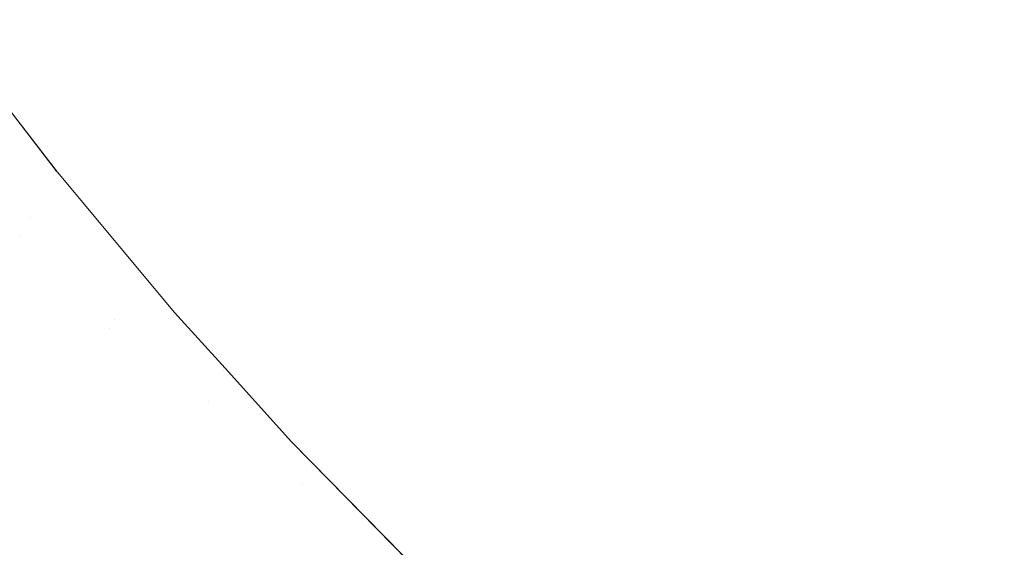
# Model space of a CAD drawing. Header units: centimetres. Extents: x -17.1 to 18.2, y 4.2 to 6.
# Tile 117 of 256: x -5.1847 to -5.1505, y 4.5329 to 4.5512. Entities that reach past the tile are written whole.
import ezdxf

# ---------------------------------------------------------------- set-up
doc = ezdxf.new("R2010")
doc.units = ezdxf.units.CM
doc.header["$LTSCALE"] = 2.54
doc.layers.add('Lucido design-1', color=7, linetype='Continuous')

# ---------------------------------------------------------------- blocks, each defined once
blk = doc.blocks.new('Gruppo-3-1')
at = {"color": 7, "linetype": 'Continuous', "lineweight": 9}
blk.add_3dface([(-17.020308, 5.900212, -2276.22217), (-17.020308, 4.300212, -2276.22217), (18.147234, 4.300212, -2276.22217), (18.147234, 5.900212, -2276.22217)], dxfattribs=at)
for points, invisible_edges in [([(-5.17447, 4.554256, -2276.669608), (-5.173911, 4.555338, -2276.667449), (-5.171188, 4.552224, -2276.667449), (-5.171726, 4.551119, -2276.669608)], 15), ([(-5.18353, 4.554152, -2276.687674), (-5.183146, 4.554817, -2276.68536), (-5.180463, 4.551378, -2276.68536), (-5.180835, 4.550698, -2276.687674)], 15), ([(-5.179189, 4.553708, -2276.678496), (-5.178713, 4.554579, -2276.676241), (-5.176, 4.551293, -2276.676241), (-5.17646, 4.550402, -2276.678496)], 15), ([(-5.170627, 4.553377, -2276.665321), (-5.170043, 4.554576, -2276.663225), (-5.167281, 4.551599, -2276.663225), (-5.167842, 4.550375, -2276.665321)], 15), ([(-5.14824, 4.550642, -2276.647895), (-5.151143, 4.552897, -2276.647895), (-5.150537, 4.554611, -2276.646189), (-5.147669, 4.552383, -2276.646189)], 15), ([(-5.171726, 4.551119, -2276.669608), (-5.172241, 4.550061, -2276.671794), (-5.175005, 4.553221, -2276.671794), (-5.17447, 4.554256, -2276.669608)], 15), ([(-5.158666, 4.552987, -2276.653313), (-5.158042, 4.554529, -2276.651459), (-5.155212, 4.552003, -2276.651459), (-5.155806, 4.550435, -2276.653313)], 15), ([(-5.180835, 4.550698, -2276.687674), (-5.181181, 4.550064, -2276.689995), (-5.183888, 4.553533, -2276.689995), (-5.18353, 4.554152, -2276.687674)], 15), ([(-5.166698, 4.552869, -2276.661164), (-5.166095, 4.554184, -2276.65914), (-5.163302, 4.551352, -2276.65914), (-5.163881, 4.550011, -2276.661164)], 15), ([(-5.162704, 4.552738, -2276.657156), (-5.162088, 4.554168, -2276.655213), (-5.159272, 4.551487, -2276.655213), (-5.159862, 4.550031, -2276.657156)], 15), ([(-5.17646, 4.550402, -2276.678496), (-5.176895, 4.549559, -2276.680769), (-5.17964, 4.552883, -2276.680769), (-5.179189, 4.553708, -2276.678496)], 15), ([(-5.154603, 4.553613, -2276.649653), (-5.151735, 4.551221, -2276.649653), (-5.152312, 4.549585, -2276.651459), (-5.155212, 4.552003, -2276.651459)], 15), ([(-5.184218, 4.552961, -2276.692323), (-5.183888, 4.553533, -2276.689995), (-5.181181, 4.550064, -2276.689995), (-5.181501, 4.549479, -2276.692323)], 15), ([(-5.175515, 4.552233, -2276.674006), (-5.175005, 4.553221, -2276.671794), (-5.172241, 4.550061, -2276.671794), (-5.172733, 4.549052, -2276.674006)], 15), ([(-5.167842, 4.550375, -2276.665321), (-5.168382, 4.549199, -2276.667449), (-5.171188, 4.552224, -2276.667449), (-5.170627, 4.553377, -2276.665321)], 15), ([(-5.181501, 4.549479, -2276.692323), (-5.181795, 4.54894, -2276.694654), (-5.184522, 4.552435, -2276.694654), (-5.184218, 4.552961, -2276.692323)], 15), ([(-5.180064, 4.552107, -2276.683058), (-5.17964, 4.552883, -2276.680769), (-5.176895, 4.549559, -2276.680769), (-5.177305, 4.548765, -2276.683058)], 15), ([(-5.163881, 4.550011, -2276.661164), (-5.164439, 4.548717, -2276.663225), (-5.167281, 4.551599, -2276.663225), (-5.166698, 4.552869, -2276.661164)], 15), ([(-5.155806, 4.550435, -2276.653313), (-5.156384, 4.548909, -2276.655213), (-5.159272, 4.551487, -2276.655213), (-5.158666, 4.552987, -2276.653313)], 15), ([(-5.148799, 4.54894, -2276.649653), (-5.151735, 4.551221, -2276.649653), (-5.151143, 4.552897, -2276.647895), (-5.14824, 4.550642, -2276.647895)], 15), ([(-5.159862, 4.550031, -2276.657156), (-5.160433, 4.548619, -2276.65914), (-5.163302, 4.551352, -2276.65914), (-5.162704, 4.552738, -2276.657156)], 15), ([(-5.1848, 4.551955, -2276.696987), (-5.184522, 4.552435, -2276.694654), (-5.181795, 4.54894, -2276.694654), (-5.182064, 4.548449, -2276.696987)], 15), ([(-5.172733, 4.549052, -2276.674006), (-5.1732, 4.548092, -2276.676241), (-5.176, 4.551293, -2276.676241), (-5.175515, 4.552233, -2276.674006)], 15), ([(-5.171726, 4.551119, -2276.669608), (-5.171188, 4.552224, -2276.667449), (-5.168382, 4.549199, -2276.667449), (-5.168899, 4.548071, -2276.669608)], 15), ([(-5.182064, 4.548449, -2276.696987), (-5.182307, 4.548004, -2276.699319), (-5.185051, 4.55152, -2276.699319), (-5.1848, 4.551955, -2276.696987)], 15), ([(-5.177305, 4.548765, -2276.683058), (-5.17769, 4.54802, -2276.68536), (-5.180463, 4.551378, -2276.68536), (-5.180064, 4.552107, -2276.683058)], 15), ([(-5.155806, 4.550435, -2276.653313), (-5.155212, 4.552003, -2276.651459), (-5.152312, 4.549585, -2276.651459), (-5.152875, 4.547991, -2276.653313)], 15), ([(-5.185276, 4.551131, -2276.701649), (-5.185051, 4.55152, -2276.699319), (-5.182307, 4.548004, -2276.699319), (-5.182525, 4.547605, -2276.701649)], 15), ([(-5.167842, 4.550375, -2276.665321), (-5.167281, 4.551599, -2276.663225), (-5.164439, 4.548717, -2276.663225), (-5.164977, 4.547469, -2276.665321)], 15), ([(-5.18744, 4.551178, -2276.72217), (-5.183421, 4.545964, -2276.72217), (-5.18338, 4.545911, -2276.92217), (-5.186181, 4.549544, -2276.92217)], 10), ([(-5.183421, 4.545964, -2276.72217), (-5.18744, 4.551178, -2276.72217), (-5.186193, 4.549546, -2276.71995)], 10), ([(-5.180835, 4.550698, -2276.687674), (-5.180463, 4.551378, -2276.68536), (-5.17769, 4.54802, -2276.68536), (-5.178049, 4.547324, -2276.687674)], 15), ([(-5.17646, 4.550402, -2276.678496), (-5.176, 4.551293, -2276.676241), (-5.1732, 4.548092, -2276.676241), (-5.173644, 4.547182, -2276.678496)], 15), ([(-5.163881, 4.550011, -2276.661164), (-5.163302, 4.551352, -2276.65914), (-5.160433, 4.548619, -2276.65914), (-5.160985, 4.547254, -2276.661164)], 15), ([(-5.159862, 4.550031, -2276.657156), (-5.159272, 4.551487, -2276.655213), (-5.156384, 4.548909, -2276.655213), (-5.156944, 4.547427, -2276.657156)], 15), ([(-5.149345, 4.54728, -2276.651459), (-5.152312, 4.549585, -2276.651459), (-5.151735, 4.551221, -2276.649653), (-5.148799, 4.54894, -2276.649653)], 15), ([(-5.182525, 4.547605, -2276.701649), (-5.182719, 4.547251, -2276.703974), (-5.185476, 4.550785, -2276.703974), (-5.185276, 4.551131, -2276.701649)], 15), ([(-5.168899, 4.548071, -2276.669608), (-5.169394, 4.546992, -2276.671794), (-5.172241, 4.550061, -2276.671794), (-5.171726, 4.551119, -2276.669608)], 15), ([(-5.182888, 4.546942, -2276.706291), (-5.183033, 4.546677, -2276.7086), (-5.1858, 4.550224, -2276.7086), (-5.185651, 4.550483, -2276.706291)], 15), ([(-5.185651, 4.550483, -2276.706291), (-5.185476, 4.550785, -2276.703974), (-5.182719, 4.547251, -2276.703974), (-5.182888, 4.546942, -2276.706291)], 15), ([(-5.178049, 4.547324, -2276.687674), (-5.178384, 4.546676, -2276.689995), (-5.181181, 4.550064, -2276.689995), (-5.180835, 4.550698, -2276.687674)], 15), ([(-5.185926, 4.550007, -2276.710899), (-5.1858, 4.550224, -2276.7086), (-5.183033, 4.546677, -2276.7086), (-5.183154, 4.546455, -2276.710899)], 15), ([(-5.173644, 4.547182, -2276.678496), (-5.174063, 4.546321, -2276.680769), (-5.176895, 4.549559, -2276.680769), (-5.17646, 4.550402, -2276.678496)], 15), ([(-5.164977, 4.547469, -2276.665321), (-5.165494, 4.54627, -2276.667449), (-5.168382, 4.549199, -2276.667449), (-5.167842, 4.550375, -2276.665321)], 15), ([(-5.152875, 4.547991, -2276.653313), (-5.153423, 4.54644, -2276.655213), (-5.156384, 4.548909, -2276.655213), (-5.155806, 4.550435, -2276.653313)], 15), ([(-5.186105, 4.549697, -2276.715456), (-5.186027, 4.549832, -2276.713185), (-5.183252, 4.546275, -2276.713185), (-5.183327, 4.546137, -2276.715456)], 15), ([(-5.183154, 4.546455, -2276.710899), (-5.183252, 4.546275, -2276.713185), (-5.186027, 4.549832, -2276.713185), (-5.185926, 4.550007, -2276.710899)], 15), ([(-5.181501, 4.549479, -2276.692323), (-5.181181, 4.550064, -2276.689995), (-5.178384, 4.546676, -2276.689995), (-5.178693, 4.546078, -2276.692323)], 15), ([(-5.172733, 4.549052, -2276.674006), (-5.172241, 4.550061, -2276.671794), (-5.169394, 4.546992, -2276.671794), (-5.169866, 4.545963, -2276.674006)], 15), ([(-5.160985, 4.547254, -2276.661164), (-5.161518, 4.545935, -2276.663225), (-5.164439, 4.548717, -2276.663225), (-5.163881, 4.550011, -2276.661164)], 15), ([(-5.156944, 4.547427, -2276.657156), (-5.157488, 4.545991, -2276.65914), (-5.160433, 4.548619, -2276.65914), (-5.159862, 4.550031, -2276.657156)], 15), ([(-5.18351, 4.545803, -2276.928615), (-5.186294, 4.54937, -2276.928615), (-5.186225, 4.549489, -2276.925344), (-5.183444, 4.545925, -2276.925344)], 15), ([(-5.183444, 4.545925, -2276.925344), (-5.186225, 4.549489, -2276.925344), (-5.186181, 4.549544, -2276.92217)], 11), ([(-5.186193, 4.549546, -2276.71995), (-5.18616, 4.549602, -2276.717712), (-5.183381, 4.54604, -2276.717712), (-5.183412, 4.545982, -2276.71995)], 15), ([(-5.186193, 4.549546, -2276.71995), (-5.183412, 4.545982, -2276.71995), (-5.183421, 4.545964, -2276.72217)], 11), ([(-5.186181, 4.549544, -2276.92217), (-5.18338, 4.545911, -2276.92217), (-5.183444, 4.545925, -2276.925344)], 10), ([(-5.183327, 4.546137, -2276.715456), (-5.183381, 4.54604, -2276.717712), (-5.18616, 4.549602, -2276.717712), (-5.186105, 4.549697, -2276.715456)], 15), ([(-5.178693, 4.546078, -2276.692323), (-5.178977, 4.545527, -2276.694654), (-5.181795, 4.54894, -2276.694654), (-5.181501, 4.549479, -2276.692323)], 15), ([(-5.177305, 4.548765, -2276.683058), (-5.176895, 4.549559, -2276.680769), (-5.174063, 4.546321, -2276.680769), (-5.174458, 4.54551, -2276.683058)], 15), ([(-5.152875, 4.547991, -2276.653313), (-5.152312, 4.549585, -2276.651459), (-5.149345, 4.54728, -2276.651459), (-5.149877, 4.545661, -2276.653313)], 15), ([(-5.183796, 4.545281, -2276.935444), (-5.186589, 4.54886, -2276.935444), (-5.186413, 4.549163, -2276.931982), (-5.183626, 4.545591, -2276.931982)], 15), ([(-5.183626, 4.545591, -2276.931982), (-5.186413, 4.549163, -2276.931982), (-5.186294, 4.54937, -2276.928615), (-5.18351, 4.545803, -2276.928615)], 15), ([(-5.168899, 4.548071, -2276.669608), (-5.168382, 4.549199, -2276.667449), (-5.165494, 4.54627, -2276.667449), (-5.16599, 4.545121, -2276.669608)], 15), ([(-5.184024, 4.544863, -2276.938998), (-5.186824, 4.548453, -2276.938998), (-5.186589, 4.54886, -2276.935444), (-5.183796, 4.545281, -2276.935444)], 15), ([(-5.182064, 4.548449, -2276.696987), (-5.181795, 4.54894, -2276.694654), (-5.178977, 4.545527, -2276.694654), (-5.179237, 4.545024, -2276.696987)], 15), ([(-5.174458, 4.54551, -2276.683058), (-5.174829, 4.544749, -2276.68536), (-5.17769, 4.54802, -2276.68536), (-5.177305, 4.548765, -2276.683058)], 15), ([(-5.169866, 4.545963, -2276.674006), (-5.170316, 4.544983, -2276.676241), (-5.1732, 4.548092, -2276.676241), (-5.172733, 4.549052, -2276.674006)], 15), ([(-5.156944, 4.547427, -2276.657156), (-5.156384, 4.548909, -2276.655213), (-5.153423, 4.54644, -2276.655213), (-5.153955, 4.544934, -2276.657156)], 15), ([(-5.184315, 4.54433, -2276.942641), (-5.187125, 4.547932, -2276.942641), (-5.186824, 4.548453, -2276.938998), (-5.184024, 4.544863, -2276.938998)], 15), ([(-5.179237, 4.545024, -2276.696987), (-5.179472, 4.544569, -2276.699319), (-5.182307, 4.548004, -2276.699319), (-5.182064, 4.548449, -2276.696987)], 15), ([(-5.164977, 4.547469, -2276.665321), (-5.164439, 4.548717, -2276.663225), (-5.161518, 4.545935, -2276.663225), (-5.162032, 4.544665, -2276.665321)], 15), ([(-5.160985, 4.547254, -2276.661164), (-5.160433, 4.548619, -2276.65914), (-5.157488, 4.545991, -2276.65914), (-5.158014, 4.544602, -2276.661164)], 15), ([(-5.173644, 4.547182, -2276.678496), (-5.1732, 4.548092, -2276.676241), (-5.170316, 4.544983, -2276.676241), (-5.170742, 4.544054, -2276.678496)], 15), ([(-5.184675, 4.543672, -2276.946366), (-5.187497, 4.547288, -2276.946366), (-5.187125, 4.547932, -2276.942641), (-5.184315, 4.54433, -2276.942641)], 15), ([(-5.182525, 4.547605, -2276.701649), (-5.182307, 4.548004, -2276.699319), (-5.179472, 4.544569, -2276.699319), (-5.179682, 4.544161, -2276.701649)], 15), ([(-5.178049, 4.547324, -2276.687674), (-5.17769, 4.54802, -2276.68536), (-5.174829, 4.544749, -2276.68536), (-5.175175, 4.544037, -2276.687674)], 15), ([(-5.16599, 4.545121, -2276.669608), (-5.166464, 4.54402, -2276.671794), (-5.169394, 4.546992, -2276.671794), (-5.168899, 4.548071, -2276.669608)], 15), ([(-5.149877, 4.545661, -2276.653313), (-5.150394, 4.544087, -2276.655213), (-5.153423, 4.54644, -2276.655213), (-5.152875, 4.547991, -2276.653313)], 15), ([(-5.179682, 4.544161, -2276.701649), (-5.179869, 4.543799, -2276.703974), (-5.182719, 4.547251, -2276.703974), (-5.182525, 4.547605, -2276.701649)], 15), ([(-5.162032, 4.544665, -2276.665321), (-5.162526, 4.543444, -2276.667449), (-5.165494, 4.54627, -2276.667449), (-5.164977, 4.547469, -2276.665321)], 15), ([(-5.153955, 4.544934, -2276.657156), (-5.154471, 4.543475, -2276.65914), (-5.157488, 4.545991, -2276.65914), (-5.156944, 4.547427, -2276.657156)], 15), ([(-5.187711, 4.546918, -2276.948259), (-5.187497, 4.547288, -2276.946366), (-5.184675, 4.543672, -2276.946366), (-5.184882, 4.543292, -2276.948259)], 15), ([(-5.182888, 4.546942, -2276.706291), (-5.182719, 4.547251, -2276.703974), (-5.179869, 4.543799, -2276.703974), (-5.180032, 4.543483, -2276.706291)], 15), ([(-5.175175, 4.544037, -2276.687674), (-5.175497, 4.543376, -2276.689995), (-5.178384, 4.546676, -2276.689995), (-5.178049, 4.547324, -2276.687674)], 15), ([(-5.170742, 4.544054, -2276.678496), (-5.171145, 4.543175, -2276.680769), (-5.174063, 4.546321, -2276.680769), (-5.173644, 4.547182, -2276.678496)], 15), ([(-5.158014, 4.544602, -2276.661164), (-5.158522, 4.543261, -2276.663225), (-5.161518, 4.545935, -2276.663225), (-5.160985, 4.547254, -2276.661164)], 15), ([(-5.180032, 4.543483, -2276.706291), (-5.180172, 4.543212, -2276.7086), (-5.183033, 4.546677, -2276.7086), (-5.182888, 4.546942, -2276.706291)], 15), ([(-5.169866, 4.545963, -2276.674006), (-5.169394, 4.546992, -2276.671794), (-5.166464, 4.54402, -2276.671794), (-5.166917, 4.542971, -2276.674006)], 15), ([(-5.18029, 4.542985, -2276.710899), (-5.180384, 4.542802, -2276.713185), (-5.183252, 4.546275, -2276.713185), (-5.183154, 4.546455, -2276.710899)], 15), ([(-5.183154, 4.546455, -2276.710899), (-5.183033, 4.546677, -2276.7086), (-5.180172, 4.543212, -2276.7086), (-5.18029, 4.542985, -2276.710899)], 15), ([(-5.178693, 4.546078, -2276.692323), (-5.178384, 4.546676, -2276.689995), (-5.175497, 4.543376, -2276.689995), (-5.175795, 4.542764, -2276.692323)], 15), ([(-5.153955, 4.544934, -2276.657156), (-5.153423, 4.54644, -2276.655213), (-5.150394, 4.544087, -2276.655213), (-5.150896, 4.542558, -2276.657156)], 15), ([(-5.183412, 4.545982, -2276.71995), (-5.183381, 4.54604, -2276.717712), (-5.180509, 4.542561, -2276.717712), (-5.180539, 4.542502, -2276.71995)], 15), ([(-5.180457, 4.542661, -2276.715456), (-5.180509, 4.542561, -2276.717712), (-5.183381, 4.54604, -2276.717712), (-5.183327, 4.546137, -2276.715456)], 15), ([(-5.183327, 4.546137, -2276.715456), (-5.183252, 4.546275, -2276.713185), (-5.180384, 4.542802, -2276.713185), (-5.180457, 4.542661, -2276.715456)], 15), ([(-5.175795, 4.542764, -2276.692323), (-5.176069, 4.542202, -2276.694654), (-5.178977, 4.545527, -2276.694654), (-5.178693, 4.546078, -2276.692323)], 15), ([(-5.174458, 4.54551, -2276.683058), (-5.174063, 4.546321, -2276.680769), (-5.171145, 4.543175, -2276.680769), (-5.171525, 4.542348, -2276.683058)], 15), ([(-5.16599, 4.545121, -2276.669608), (-5.165494, 4.54627, -2276.667449), (-5.162526, 4.543444, -2276.667449), (-5.163, 4.542273, -2276.669608)], 15), ([(-5.18351, 4.545803, -2276.928615), (-5.180634, 4.542319, -2276.928615), (-5.180746, 4.542102, -2276.931982), (-5.183626, 4.545591, -2276.931982)], 15), ([(-5.183444, 4.545925, -2276.925344), (-5.18057, 4.542443, -2276.925344), (-5.180634, 4.542319, -2276.928615), (-5.18351, 4.545803, -2276.928615)], 15), ([(-5.18057, 4.542443, -2276.925344), (-5.183444, 4.545925, -2276.925344), (-5.18338, 4.545911, -2276.92217)], 11), ([(-5.18338, 4.545911, -2276.72217), (-5.183421, 4.545964, -2276.72217), (-5.183412, 4.545982, -2276.71995)], 10), ([(-5.183421, 4.545964, -2276.72217), (-5.18338, 4.545911, -2276.72217), (-5.18338, 4.545911, -2276.92217)], 10), ([(-5.18338, 4.545911, -2276.72217), (-5.183412, 4.545982, -2276.71995), (-5.180539, 4.542502, -2276.71995)], 11), ([(-5.18338, 4.545911, -2276.92217), (-5.180529, 4.5425, -2276.92217), (-5.18057, 4.542443, -2276.925344)], 10), ([(-5.180529, 4.5425, -2276.92217), (-5.18338, 4.545911, -2276.92217), (-5.18338, 4.545911, -2276.72217), (-5.179313, 4.541045, -2276.72217)], 10), ([(-5.180539, 4.542502, -2276.71995), (-5.179313, 4.541045, -2276.72217), (-5.18338, 4.545911, -2276.72217)], 9), ([(-5.166917, 4.542971, -2276.674006), (-5.167347, 4.541972, -2276.676241), (-5.170316, 4.544983, -2276.676241), (-5.169866, 4.545963, -2276.674006)], 15), ([(-5.162032, 4.544665, -2276.665321), (-5.161518, 4.545935, -2276.663225), (-5.158522, 4.543261, -2276.663225), (-5.159011, 4.541969, -2276.665321)], 15), ([(-5.158014, 4.544602, -2276.661164), (-5.157488, 4.545991, -2276.65914), (-5.154471, 4.543475, -2276.65914), (-5.154969, 4.542063, -2276.661164)], 15), ([(-5.183626, 4.545591, -2276.931982), (-5.180746, 4.542102, -2276.931982), (-5.180909, 4.541785, -2276.935444), (-5.183796, 4.545281, -2276.935444)], 15), ([(-5.179237, 4.545024, -2276.696987), (-5.178977, 4.545527, -2276.694654), (-5.176069, 4.542202, -2276.694654), (-5.176319, 4.541689, -2276.696987)], 15), ([(-5.171525, 4.542348, -2276.683058), (-5.171881, 4.541571, -2276.68536), (-5.174829, 4.544749, -2276.68536), (-5.174458, 4.54551, -2276.683058)], 15), ([(-5.183796, 4.545281, -2276.935444), (-5.180909, 4.541785, -2276.935444), (-5.18113, 4.541358, -2276.938998), (-5.184024, 4.544863, -2276.938998)], 15), ([(-5.176319, 4.541689, -2276.696987), (-5.176546, 4.541224, -2276.699319), (-5.179472, 4.544569, -2276.699319), (-5.179237, 4.545024, -2276.696987)], 15), ([(-5.163, 4.542273, -2276.669608), (-5.163453, 4.541153, -2276.671794), (-5.166464, 4.54402, -2276.671794), (-5.16599, 4.545121, -2276.669608)], 15), ([(-5.184024, 4.544863, -2276.938998), (-5.18113, 4.541358, -2276.938998), (-5.181411, 4.540813, -2276.942641), (-5.184315, 4.54433, -2276.942641)], 15), ([(-5.175175, 4.544037, -2276.687674), (-5.174829, 4.544749, -2276.68536), (-5.171881, 4.541571, -2276.68536), (-5.172214, 4.540845, -2276.687674)], 15), ([(-5.170742, 4.544054, -2276.678496), (-5.170316, 4.544983, -2276.676241), (-5.167347, 4.541972, -2276.676241), (-5.167756, 4.541025, -2276.678496)], 15), ([(-5.159011, 4.541969, -2276.665321), (-5.159481, 4.540726, -2276.667449), (-5.162526, 4.543444, -2276.667449), (-5.162032, 4.544665, -2276.665321)], 15), ([(-5.150896, 4.542558, -2276.657156), (-5.151383, 4.541076, -2276.65914), (-5.154471, 4.543475, -2276.65914), (-5.153955, 4.544934, -2276.657156)], 15), ([(-5.181577, 4.540493, -2276.944493), (-5.184675, 4.543672, -2276.946366), (-5.184315, 4.54433, -2276.942641)], 11), ([(-5.184315, 4.54433, -2276.942641), (-5.181411, 4.540813, -2276.942641), (-5.181577, 4.540493, -2276.944493)], 11), ([(-5.179682, 4.544161, -2276.701649), (-5.179472, 4.544569, -2276.699319), (-5.176546, 4.541224, -2276.699319), (-5.176749, 4.540807, -2276.701649)], 15), ([(-5.154969, 4.542063, -2276.661164), (-5.155451, 4.5407, -2276.663225), (-5.158522, 4.543261, -2276.663225), (-5.158014, 4.544602, -2276.661164)], 15), ([(-5.176749, 4.540807, -2276.701649), (-5.176929, 4.540437, -2276.703974), (-5.179869, 4.543799, -2276.703974), (-5.179682, 4.544161, -2276.701649)], 15), ([(-5.172214, 4.540845, -2276.687674), (-5.172523, 4.540171, -2276.689995), (-5.175497, 4.543376, -2276.689995), (-5.175175, 4.544037, -2276.687674)], 15), ([(-5.167756, 4.541025, -2276.678496), (-5.168142, 4.54013, -2276.680769), (-5.171145, 4.543175, -2276.680769), (-5.170742, 4.544054, -2276.678496)], 15), ([(-5.166917, 4.542971, -2276.674006), (-5.166464, 4.54402, -2276.671794), (-5.163453, 4.541153, -2276.671794), (-5.163885, 4.540084, -2276.674006)], 15), ([(-5.150896, 4.542558, -2276.657156), (-5.150394, 4.544087, -2276.655213), (-5.147298, 4.541854, -2276.655213), (-5.14777, 4.540304, -2276.657156)], 15), ([(-5.184882, 4.543292, -2276.948259), (-5.184675, 4.543672, -2276.946366), (-5.181759, 4.540139, -2276.946366), (-5.181959, 4.539752, -2276.948259)], 15), ([(-5.181577, 4.540493, -2276.944493), (-5.181759, 4.540139, -2276.946366), (-5.184675, 4.543672, -2276.946366)], 11), ([(-5.180032, 4.543483, -2276.706291), (-5.179869, 4.543799, -2276.703974), (-5.176929, 4.540437, -2276.703974), (-5.177086, 4.540114, -2276.706291)], 15), ([(-5.181959, 4.539752, -2276.948259), (-5.182178, 4.539328, -2276.95017), (-5.185109, 4.542878, -2276.95017), (-5.184882, 4.543292, -2276.948259)], 15), ([(-5.177086, 4.540114, -2276.706291), (-5.177221, 4.539837, -2276.7086), (-5.180172, 4.543212, -2276.7086), (-5.180032, 4.543483, -2276.706291)], 15), ([(-5.175795, 4.542764, -2276.692323), (-5.175497, 4.543376, -2276.689995), (-5.172523, 4.540171, -2276.689995), (-5.17281, 4.539546, -2276.692323)], 15), ([(-5.163, 4.542273, -2276.669608), (-5.162526, 4.543444, -2276.667449), (-5.159481, 4.540726, -2276.667449), (-5.159932, 4.539535, -2276.669608)], 15), ([(-5.154969, 4.542063, -2276.661164), (-5.154471, 4.543475, -2276.65914), (-5.151383, 4.541076, -2276.65914), (-5.151854, 4.539643, -2276.661164)], 15), ([(-5.177334, 4.539606, -2276.710899), (-5.177425, 4.539418, -2276.713185), (-5.180384, 4.542802, -2276.713185), (-5.18029, 4.542985, -2276.710899)], 15), ([(-5.18029, 4.542985, -2276.710899), (-5.180172, 4.543212, -2276.7086), (-5.177221, 4.539837, -2276.7086), (-5.177334, 4.539606, -2276.710899)], 15), ([(-5.171525, 4.542348, -2276.683058), (-5.171145, 4.543175, -2276.680769), (-5.168142, 4.54013, -2276.680769), (-5.168506, 4.539286, -2276.683058)], 15), ([(-5.163885, 4.540084, -2276.674006), (-5.164297, 4.539067, -2276.676241), (-5.167347, 4.541972, -2276.676241), (-5.166917, 4.542971, -2276.674006)], 15), ([(-5.159011, 4.541969, -2276.665321), (-5.158522, 4.543261, -2276.663225), (-5.155451, 4.5407, -2276.663225), (-5.155915, 4.539387, -2276.665321)], 15), ([(-5.185355, 4.542428, -2276.952099), (-5.185109, 4.542878, -2276.95017), (-5.182178, 4.539328, -2276.95017), (-5.182416, 4.538868, -2276.952099)], 15), ([(-5.177495, 4.539274, -2276.715456), (-5.177545, 4.539172, -2276.717712), (-5.180509, 4.542561, -2276.717712), (-5.180457, 4.542661, -2276.715456)], 15), ([(-5.180457, 4.542661, -2276.715456), (-5.180384, 4.542802, -2276.713185), (-5.177425, 4.539418, -2276.713185), (-5.177495, 4.539274, -2276.715456)], 15), ([(-5.17281, 4.539546, -2276.692323), (-5.173073, 4.538972, -2276.694654), (-5.176069, 4.542202, -2276.694654), (-5.175795, 4.542764, -2276.692323)], 15), ([(-5.182416, 4.538868, -2276.952099), (-5.182673, 4.538369, -2276.954044), (-5.185621, 4.541941, -2276.954044), (-5.185355, 4.542428, -2276.952099)], 15), ([(-5.177773, 4.538704, -2276.931982), (-5.180746, 4.542102, -2276.931982), (-5.180634, 4.542319, -2276.928615), (-5.177666, 4.538925, -2276.928615)], 15), ([(-5.177666, 4.538925, -2276.928615), (-5.180634, 4.542319, -2276.928615), (-5.18057, 4.542443, -2276.925344), (-5.177604, 4.539052, -2276.925344)], 15), ([(-5.18057, 4.542443, -2276.925344), (-5.180529, 4.5425, -2276.92217), (-5.179313, 4.541045, -2276.92217)], 9), ([(-5.177604, 4.539052, -2276.925344), (-5.18057, 4.542443, -2276.925344), (-5.179313, 4.541045, -2276.92217)], 11), ([(-5.180539, 4.542502, -2276.71995), (-5.180509, 4.542561, -2276.717712), (-5.177545, 4.539172, -2276.717712), (-5.177574, 4.539112, -2276.71995)], 15), ([(-5.179313, 4.541045, -2276.72217), (-5.180539, 4.542502, -2276.71995), (-5.177574, 4.539112, -2276.71995)], 11), ([(-5.179313, 4.541045, -2276.72217), (-5.179313, 4.541045, -2276.92217), (-5.180529, 4.5425, -2276.92217)], 9), ([(-5.168506, 4.539286, -2276.683058), (-5.168847, 4.538494, -2276.68536), (-5.171881, 4.541571, -2276.68536), (-5.171525, 4.542348, -2276.683058)], 15), ([(-5.159932, 4.539535, -2276.669608), (-5.160363, 4.538396, -2276.671794), (-5.163453, 4.541153, -2276.671794), (-5.163, 4.542273, -2276.669608)], 15), ([(-5.14777, 4.540304, -2276.657156), (-5.148227, 4.538801, -2276.65914), (-5.151383, 4.541076, -2276.65914), (-5.150896, 4.542558, -2276.657156)], 15), ([(-5.185909, 4.541415, -2276.956004), (-5.185621, 4.541941, -2276.954044), (-5.182673, 4.538369, -2276.954044), (-5.182951, 4.537832, -2276.956004)], 15), ([(-5.177931, 4.538379, -2276.935444), (-5.180909, 4.541785, -2276.935444), (-5.180746, 4.542102, -2276.931982), (-5.177773, 4.538704, -2276.931982)], 15), ([(-5.176319, 4.541689, -2276.696987), (-5.176069, 4.542202, -2276.694654), (-5.173073, 4.538972, -2276.694654), (-5.173313, 4.538449, -2276.696987)], 15), ([(-5.167756, 4.541025, -2276.678496), (-5.167347, 4.541972, -2276.676241), (-5.164297, 4.539067, -2276.676241), (-5.164687, 4.538102, -2276.678496)], 15), ([(-5.155915, 4.539387, -2276.665321), (-5.156361, 4.538124, -2276.667449), (-5.159481, 4.540726, -2276.667449), (-5.159011, 4.541969, -2276.665321)], 15), ([(-5.151854, 4.539643, -2276.661164), (-5.152308, 4.538259, -2276.663225), (-5.155451, 4.5407, -2276.663225), (-5.154969, 4.542063, -2276.661164)], 15), ([(-5.178144, 4.537943, -2276.938998), (-5.18113, 4.541358, -2276.938998), (-5.180909, 4.541785, -2276.935444), (-5.177931, 4.538379, -2276.935444)], 15), ([(-5.173313, 4.538449, -2276.696987), (-5.173531, 4.537974, -2276.699319), (-5.176546, 4.541224, -2276.699319), (-5.176319, 4.541689, -2276.696987)], 15), ([(-5.182951, 4.537832, -2276.956004), (-5.183249, 4.537253, -2276.957979), (-5.186218, 4.540849, -2276.957979), (-5.185909, 4.541415, -2276.956004)], 15), ([(-5.181411, 4.540813, -2276.942641), (-5.18113, 4.541358, -2276.938998), (-5.178144, 4.537943, -2276.938998), (-5.178272, 4.537681, -2276.940809)], 15), ([(-5.172214, 4.540845, -2276.687674), (-5.171881, 4.541571, -2276.68536), (-5.168847, 4.538494, -2276.68536), (-5.169166, 4.537755, -2276.687674)], 15), ([(-5.179313, 4.541045, -2276.92217), (-5.177562, 4.539112, -2276.92217), (-5.177604, 4.539052, -2276.925344)], 10), ([(-5.177562, 4.539112, -2276.92217), (-5.179313, 4.541045, -2276.92217), (-5.179313, 4.541045, -2276.72217), (-5.177562, 4.539112, -2276.72217)], 10), ([(-5.177574, 4.539112, -2276.71995), (-5.177562, 4.539112, -2276.72217), (-5.179313, 4.541045, -2276.72217)], 9), ([(-5.176749, 4.540807, -2276.701649), (-5.176546, 4.541224, -2276.699319), (-5.173531, 4.537974, -2276.699319), (-5.173726, 4.537549, -2276.701649)], 15), ([(-5.164687, 4.538102, -2276.678496), (-5.165056, 4.53719, -2276.680769), (-5.168142, 4.54013, -2276.680769), (-5.167756, 4.541025, -2276.678496)], 15), ([(-5.163885, 4.540084, -2276.674006), (-5.163453, 4.541153, -2276.671794), (-5.160363, 4.538396, -2276.671794), (-5.160775, 4.537308, -2276.674006)], 15), ([(-5.151854, 4.539643, -2276.661164), (-5.151383, 4.541076, -2276.65914), (-5.148227, 4.538801, -2276.65914), (-5.14867, 4.537347, -2276.661164)], 15), ([(-5.18655, 4.540242, -2276.959966), (-5.186218, 4.540849, -2276.957979), (-5.183249, 4.537253, -2276.957979), (-5.18357, 4.536633, -2276.959966)], 15), ([(-5.181577, 4.540493, -2276.944493), (-5.181411, 4.540813, -2276.942641), (-5.178415, 4.537386, -2276.942641), (-5.178574, 4.537059, -2276.944493)], 15), ([(-5.178272, 4.537681, -2276.940809), (-5.178415, 4.537386, -2276.942641), (-5.181411, 4.540813, -2276.942641)], 11), ([(-5.173726, 4.537549, -2276.701649), (-5.173899, 4.537172, -2276.703974), (-5.176929, 4.540437, -2276.703974), (-5.176749, 4.540807, -2276.701649)], 15), ([(-5.169166, 4.537755, -2276.687674), (-5.169463, 4.537067, -2276.689995), (-5.172523, 4.540171, -2276.689995), (-5.172214, 4.540845, -2276.687674)], 15), ([(-5.159932, 4.539535, -2276.669608), (-5.159481, 4.540726, -2276.667449), (-5.156361, 4.538124, -2276.667449), (-5.156788, 4.536913, -2276.669608)], 15), ([(-5.155915, 4.539387, -2276.665321), (-5.155451, 4.5407, -2276.663225), (-5.152308, 4.538259, -2276.663225), (-5.152746, 4.536925, -2276.665321)], 15), ([(-5.18357, 4.536633, -2276.959966), (-5.183912, 4.535969, -2276.961965), (-5.186904, 4.539593, -2276.961965), (-5.18655, 4.540242, -2276.959966)], 15), ([(-5.178574, 4.537059, -2276.944493), (-5.17875, 4.536698, -2276.946366), (-5.181759, 4.540139, -2276.946366), (-5.181577, 4.540493, -2276.944493)], 15), ([(-5.177086, 4.540114, -2276.706291), (-5.176929, 4.540437, -2276.703974), (-5.173899, 4.537172, -2276.703974), (-5.17405, 4.536842, -2276.706291)], 15), ([(-5.181959, 4.539752, -2276.948259), (-5.181759, 4.540139, -2276.946366), (-5.17875, 4.536698, -2276.946366), (-5.178943, 4.536302, -2276.948259)], 15), ([(-5.17405, 4.536842, -2276.706291), (-5.17418, 4.53656, -2276.7086), (-5.177221, 4.539837, -2276.7086), (-5.177086, 4.540114, -2276.706291)], 15), ([(-5.17281, 4.539546, -2276.692323), (-5.172523, 4.540171, -2276.689995), (-5.169463, 4.537067, -2276.689995), (-5.169737, 4.53643, -2276.692323)], 15), ([(-5.168506, 4.539286, -2276.683058), (-5.168142, 4.54013, -2276.680769), (-5.165056, 4.53719, -2276.680769), (-5.165404, 4.536331, -2276.683058)], 15), ([(-5.160775, 4.537308, -2276.674006), (-5.161167, 4.536274, -2276.676241), (-5.164297, 4.539067, -2276.676241), (-5.163885, 4.540084, -2276.674006)], 15), ([(-5.187283, 4.538901, -2276.963974), (-5.186904, 4.539593, -2276.961965), (-5.183912, 4.535969, -2276.961965), (-5.184278, 4.535261, -2276.963974)], 15), ([(-5.178943, 4.536302, -2276.948259), (-5.179153, 4.53587, -2276.95017), (-5.182178, 4.539328, -2276.95017), (-5.181959, 4.539752, -2276.948259)], 15), ([(-5.174288, 4.536323, -2276.710899), (-5.174376, 4.536132, -2276.713185), (-5.177425, 4.539418, -2276.713185), (-5.177334, 4.539606, -2276.710899)], 15), ([(-5.177334, 4.539606, -2276.710899), (-5.177221, 4.539837, -2276.7086), (-5.17418, 4.53656, -2276.7086), (-5.174288, 4.536323, -2276.710899)], 15), ([(-5.169737, 4.53643, -2276.692323), (-5.169989, 4.535845, -2276.694654), (-5.173073, 4.538972, -2276.694654), (-5.17281, 4.539546, -2276.692323)], 15), ([(-5.156788, 4.536913, -2276.669608), (-5.157197, 4.535755, -2276.671794), (-5.160363, 4.538396, -2276.671794), (-5.159932, 4.539535, -2276.669608)], 15), ([(-5.14867, 4.537347, -2276.661164), (-5.149097, 4.535943, -2276.663225), (-5.152308, 4.538259, -2276.663225), (-5.151854, 4.539643, -2276.661164)], 15), ([(-5.182416, 4.538868, -2276.952099), (-5.182178, 4.539328, -2276.95017), (-5.179153, 4.53587, -2276.95017), (-5.179382, 4.5354, -2276.952099)], 15), ([(-5.174443, 4.535985, -2276.715456), (-5.174491, 4.535881, -2276.717712), (-5.177545, 4.539172, -2276.717712), (-5.177495, 4.539274, -2276.715456)], 15), ([(-5.177495, 4.539274, -2276.715456), (-5.177425, 4.539418, -2276.713185), (-5.174376, 4.536132, -2276.713185), (-5.174443, 4.535985, -2276.715456)], 15), ([(-5.165404, 4.536331, -2276.683058), (-5.16573, 4.535525, -2276.68536), (-5.168847, 4.538494, -2276.68536), (-5.168506, 4.539286, -2276.683058)], 15), ([(-5.152746, 4.536925, -2276.665321), (-5.153167, 4.535643, -2276.667449), (-5.156361, 4.538124, -2276.667449), (-5.155915, 4.539387, -2276.665321)], 15), ([(-5.184278, 4.535261, -2276.963974), (-5.184667, 4.534508, -2276.96599), (-5.187686, 4.538164, -2276.96599), (-5.187283, 4.538901, -2276.963974)], 15), ([(-5.179382, 4.5354, -2276.952099), (-5.17963, 4.534891, -2276.954044), (-5.182673, 4.538369, -2276.954044), (-5.182416, 4.538868, -2276.952099)], 15), ([(-5.177666, 4.538925, -2276.928615), (-5.174607, 4.535628, -2276.928615), (-5.174711, 4.535402, -2276.931982), (-5.177773, 4.538704, -2276.931982)], 15), ([(-5.177604, 4.539052, -2276.925344), (-5.174548, 4.535758, -2276.925344), (-5.174607, 4.535628, -2276.928615), (-5.177666, 4.538925, -2276.928615)], 15), ([(-5.177604, 4.539052, -2276.925344), (-5.177562, 4.539112, -2276.92217), (-5.17525, 4.536559, -2276.92217)], 9), ([(-5.17525, 4.536559, -2276.92217), (-5.174548, 4.535758, -2276.925344), (-5.177604, 4.539052, -2276.925344)], 11), ([(-5.177574, 4.539112, -2276.71995), (-5.177545, 4.539172, -2276.717712), (-5.174491, 4.535881, -2276.717712), (-5.174519, 4.535819, -2276.71995)], 15), ([(-5.177574, 4.539112, -2276.71995), (-5.174519, 4.535819, -2276.71995), (-5.17525, 4.536559, -2276.72217)], 11), ([(-5.17525, 4.536559, -2276.72217), (-5.177562, 4.539112, -2276.72217), (-5.177574, 4.539112, -2276.71995)], 10), ([(-5.177562, 4.539112, -2276.72217), (-5.17525, 4.536559, -2276.72217), (-5.17525, 4.536559, -2276.92217), (-5.177562, 4.539112, -2276.92217)], 10), ([(-5.173313, 4.538449, -2276.696987), (-5.173073, 4.538972, -2276.694654), (-5.169989, 4.535845, -2276.694654), (-5.17022, 4.535311, -2276.696987)], 15), ([(-5.164687, 4.538102, -2276.678496), (-5.164297, 4.539067, -2276.676241), (-5.161167, 4.536274, -2276.676241), (-5.161538, 4.535292, -2276.678496)], 15), ([(-5.177773, 4.538704, -2276.931982), (-5.174711, 4.535402, -2276.931982), (-5.174862, 4.535072, -2276.935444), (-5.177931, 4.538379, -2276.935444)], 15), ([(-5.182951, 4.537832, -2276.956004), (-5.182673, 4.538369, -2276.954044), (-5.17963, 4.534891, -2276.954044), (-5.179898, 4.534341, -2276.956004)], 15), ([(-5.178144, 4.537943, -2276.938998), (-5.177931, 4.538379, -2276.935444), (-5.174862, 4.535072, -2276.935444), (-5.174957, 4.534864, -2276.93721)], 15), ([(-5.17022, 4.535311, -2276.696987), (-5.170428, 4.534828, -2276.699319), (-5.173531, 4.537974, -2276.699319), (-5.173313, 4.538449, -2276.696987)], 15), ([(-5.169166, 4.537755, -2276.687674), (-5.168847, 4.538494, -2276.68536), (-5.16573, 4.535525, -2276.68536), (-5.166034, 4.534772, -2276.687674)], 15), ([(-5.160775, 4.537308, -2276.674006), (-5.160363, 4.538396, -2276.671794), (-5.157197, 4.535755, -2276.671794), (-5.157588, 4.53465, -2276.674006)], 15), ([(-5.152746, 4.536925, -2276.665321), (-5.152308, 4.538259, -2276.663225), (-5.149097, 4.535943, -2276.663225), (-5.149509, 4.53459, -2276.665321)], 15), ([(-5.188113, 4.537382, -2276.968013), (-5.187686, 4.538164, -2276.96599), (-5.184667, 4.534508, -2276.96599), (-5.18508, 4.533708, -2276.968013)], 15), ([(-5.179898, 4.534341, -2276.956004), (-5.180186, 4.53375, -2276.957979), (-5.183249, 4.537253, -2276.957979), (-5.182951, 4.537832, -2276.956004)], 15), ([(-5.178272, 4.537681, -2276.940809), (-5.178144, 4.537943, -2276.938998), (-5.175066, 4.534627, -2276.938998), (-5.175189, 4.534359, -2276.940809)], 15), ([(-5.174957, 4.534864, -2276.93721), (-5.175066, 4.534627, -2276.938998), (-5.178144, 4.537943, -2276.938998)], 11), ([(-5.173726, 4.537549, -2276.701649), (-5.173531, 4.537974, -2276.699319), (-5.170428, 4.534828, -2276.699319), (-5.170615, 4.534394, -2276.701649)], 15), ([(-5.161538, 4.535292, -2276.678496), (-5.161889, 4.534365, -2276.680769), (-5.165056, 4.53719, -2276.680769), (-5.164687, 4.538102, -2276.678496)], 15), ([(-5.156788, 4.536913, -2276.669608), (-5.156361, 4.538124, -2276.667449), (-5.153167, 4.535643, -2276.667449), (-5.153571, 4.534414, -2276.669608)], 15), ([(-5.175189, 4.534359, -2276.940809), (-5.175327, 4.534058, -2276.942641), (-5.178415, 4.537386, -2276.942641), (-5.178272, 4.537681, -2276.940809)], 15), ([(-5.170615, 4.534394, -2276.701649), (-5.170781, 4.53401, -2276.703974), (-5.173899, 4.537172, -2276.703974), (-5.173726, 4.537549, -2276.701649)], 15), ([(-5.166034, 4.534772, -2276.687674), (-5.166318, 4.534071, -2276.689995), (-5.169463, 4.537067, -2276.689995), (-5.169166, 4.537755, -2276.687674)], 15), ([(-5.18357, 4.536633, -2276.959966), (-5.183249, 4.537253, -2276.957979), (-5.180186, 4.53375, -2276.957979), (-5.180495, 4.533116, -2276.959966)], 15), ([(-5.178574, 4.537059, -2276.944493), (-5.178415, 4.537386, -2276.942641), (-5.175327, 4.534058, -2276.942641), (-5.17548, 4.533725, -2276.944493)], 15), ([(-5.17405, 4.536842, -2276.706291), (-5.173899, 4.537172, -2276.703974), (-5.170781, 4.53401, -2276.703974), (-5.170926, 4.533674, -2276.706291)], 15), ([(-5.165404, 4.536331, -2276.683058), (-5.165056, 4.53719, -2276.680769), (-5.161889, 4.534365, -2276.680769), (-5.16222, 4.533491, -2276.683058)], 15), ([(-5.157588, 4.53465, -2276.674006), (-5.157959, 4.533599, -2276.676241), (-5.161167, 4.536274, -2276.676241), (-5.160775, 4.537308, -2276.674006)], 15), ([(-5.17548, 4.533725, -2276.944493), (-5.175649, 4.533356, -2276.946366), (-5.17875, 4.536698, -2276.946366), (-5.178574, 4.537059, -2276.944493)], 15), ([(-5.170926, 4.533674, -2276.706291), (-5.17105, 4.533386, -2276.7086), (-5.17418, 4.53656, -2276.7086), (-5.17405, 4.536842, -2276.706291)], 15), ([(-5.169737, 4.53643, -2276.692323), (-5.169463, 4.537067, -2276.689995), (-5.166318, 4.534071, -2276.689995), (-5.16658, 4.533423, -2276.692323)], 15), ([(-5.153571, 4.534414, -2276.669608), (-5.153957, 4.533238, -2276.671794), (-5.157197, 4.535755, -2276.671794), (-5.156788, 4.536913, -2276.669608)], 15), ([(-5.149509, 4.53459, -2276.665321), (-5.149904, 4.53329, -2276.667449), (-5.153167, 4.535643, -2276.667449), (-5.152746, 4.536925, -2276.665321)], 15), ([(-5.180495, 4.533116, -2276.959966), (-5.180825, 4.532439, -2276.961965), (-5.183912, 4.535969, -2276.961965), (-5.18357, 4.536633, -2276.959966)], 15), ([(-5.178943, 4.536302, -2276.948259), (-5.17875, 4.536698, -2276.946366), (-5.175649, 4.533356, -2276.946366), (-5.175835, 4.532952, -2276.948259)], 15), ([(-5.17525, 4.536559, -2276.92217), (-5.174516, 4.535811, -2276.92217), (-5.174548, 4.535758, -2276.925344)], 10), ([(-5.17525, 4.536559, -2276.72217), (-5.171381, 4.532614, -2276.72217), (-5.171201, 4.53243, -2276.92217), (-5.174516, 4.535811, -2276.92217)], 10), ([(-5.174516, 4.535811, -2276.92217), (-5.17525, 4.536559, -2276.92217), (-5.17525, 4.536559, -2276.72217)], 10), ([(-5.171376, 4.532631, -2276.71995), (-5.171381, 4.532614, -2276.72217), (-5.17525, 4.536559, -2276.72217), (-5.174519, 4.535819, -2276.71995)], 13), ([(-5.174288, 4.536323, -2276.710899), (-5.17418, 4.53656, -2276.7086), (-5.17105, 4.533386, -2276.7086), (-5.171154, 4.533144, -2276.710899)], 15), ([(-5.175835, 4.532952, -2276.948259), (-5.176037, 4.532511, -2276.95017), (-5.179153, 4.53587, -2276.95017), (-5.178943, 4.536302, -2276.948259)], 15), ([(-5.174443, 4.535985, -2276.715456), (-5.174376, 4.536132, -2276.713185), (-5.171238, 4.532949, -2276.713185), (-5.171303, 4.5328, -2276.715456)], 15), ([(-5.171154, 4.533144, -2276.710899), (-5.171238, 4.532949, -2276.713185), (-5.174376, 4.536132, -2276.713185), (-5.174288, 4.536323, -2276.710899)], 15), ([(-5.16658, 4.533423, -2276.692323), (-5.166821, 4.532827, -2276.694654), (-5.169989, 4.535845, -2276.694654), (-5.169737, 4.53643, -2276.692323)], 15), ([(-5.16222, 4.533491, -2276.683058), (-5.162531, 4.53267, -2276.68536), (-5.16573, 4.535525, -2276.68536), (-5.165404, 4.536331, -2276.683058)], 15), ([(-5.161538, 4.535292, -2276.678496), (-5.161167, 4.536274, -2276.676241), (-5.157959, 4.533599, -2276.676241), (-5.158311, 4.532601, -2276.678496)], 15), ([(-5.184278, 4.535261, -2276.963974), (-5.183912, 4.535969, -2276.961965), (-5.180825, 4.532439, -2276.961965), (-5.181177, 4.531715, -2276.963974)], 15), ([(-5.179382, 4.5354, -2276.952099), (-5.179153, 4.53587, -2276.95017), (-5.176037, 4.532511, -2276.95017), (-5.176257, 4.532031, -2276.952099)], 15), ([(-5.171403, 4.532568, -2276.925344), (-5.174548, 4.535758, -2276.925344), (-5.174516, 4.535811, -2276.92217), (-5.171201, 4.53243, -2276.92217)], 11), ([(-5.174519, 4.535819, -2276.71995), (-5.174491, 4.535881, -2276.717712), (-5.171349, 4.532694, -2276.717712), (-5.171376, 4.532631, -2276.71995)], 15), ([(-5.171303, 4.5328, -2276.715456), (-5.171349, 4.532694, -2276.717712), (-5.174491, 4.535881, -2276.717712), (-5.174443, 4.535985, -2276.715456)], 15), ([(-5.17022, 4.535311, -2276.696987), (-5.169989, 4.535845, -2276.694654), (-5.166821, 4.532827, -2276.694654), (-5.167041, 4.532284, -2276.696987)], 15), ([(-5.171559, 4.532206, -2276.931982), (-5.174711, 4.535402, -2276.931982), (-5.174607, 4.535628, -2276.928615), (-5.17146, 4.532436, -2276.928615)], 15), ([(-5.17146, 4.532436, -2276.928615), (-5.174607, 4.535628, -2276.928615), (-5.174548, 4.535758, -2276.925344), (-5.171403, 4.532568, -2276.925344)], 15), ([(-5.166034, 4.534772, -2276.687674), (-5.16573, 4.535525, -2276.68536), (-5.162531, 4.53267, -2276.68536), (-5.162821, 4.531904, -2276.687674)], 15), ([(-5.157588, 4.53465, -2276.674006), (-5.157197, 4.535755, -2276.671794), (-5.153957, 4.533238, -2276.671794), (-5.154326, 4.532116, -2276.674006)], 15), ([(-5.153571, 4.534414, -2276.669608), (-5.153167, 4.535643, -2276.667449), (-5.149904, 4.53329, -2276.667449), (-5.150284, 4.532043, -2276.669608)], 15), ([(-5.181177, 4.531715, -2276.963974), (-5.181552, 4.530946, -2276.96599), (-5.184667, 4.534508, -2276.96599), (-5.184278, 4.535261, -2276.963974)], 15), ([(-5.176257, 4.532031, -2276.952099), (-5.176495, 4.531512, -2276.954044), (-5.17963, 4.534891, -2276.954044), (-5.179382, 4.5354, -2276.952099)], 15), ([(-5.174862, 4.535072, -2276.935444), (-5.174711, 4.535402, -2276.931982), (-5.171559, 4.532206, -2276.931982), (-5.171626, 4.532051, -2276.933702)], 15), ([(-5.167041, 4.532284, -2276.696987), (-5.16724, 4.531791, -2276.699319), (-5.170428, 4.534828, -2276.699319), (-5.17022, 4.535311, -2276.696987)], 15), ([(-5.158311, 4.532601, -2276.678496), (-5.158644, 4.531658, -2276.680769), (-5.161889, 4.534365, -2276.680769), (-5.161538, 4.535292, -2276.678496)], 15), ([(-5.179898, 4.534341, -2276.956004), (-5.17963, 4.534891, -2276.954044), (-5.176495, 4.531512, -2276.954044), (-5.176753, 4.530951, -2276.956004)], 15), ([(-5.171796, 4.531657, -2276.93721), (-5.1719, 4.531415, -2276.938998), (-5.175066, 4.534627, -2276.938998), (-5.174957, 4.534864, -2276.93721)], 15), ([(-5.174957, 4.534864, -2276.93721), (-5.174862, 4.535072, -2276.935444), (-5.171704, 4.531869, -2276.935444), (-5.171796, 4.531657, -2276.93721)], 15), ([(-5.171626, 4.532051, -2276.933702), (-5.171704, 4.531869, -2276.935444), (-5.174862, 4.535072, -2276.935444)], 11), ([(-5.170615, 4.534394, -2276.701649), (-5.170428, 4.534828, -2276.699319), (-5.16724, 4.531791, -2276.699319), (-5.167419, 4.531349, -2276.701649)], 15), ([(-5.162821, 4.531904, -2276.687674), (-5.163091, 4.531191, -2276.689995), (-5.166318, 4.534071, -2276.689995), (-5.166034, 4.534772, -2276.687674)], 15), ([(-5.18508, 4.533708, -2276.968013), (-5.184667, 4.534508, -2276.96599), (-5.181552, 4.530946, -2276.96599), (-5.18195, 4.530128, -2276.968013)], 15), ([(-5.175189, 4.534359, -2276.940809), (-5.175066, 4.534627, -2276.938998), (-5.1719, 4.531415, -2276.938998), (-5.172018, 4.531142, -2276.940809)], 15), ([(-5.154326, 4.532116, -2276.674006), (-5.154677, 4.531049, -2276.676241), (-5.157959, 4.533599, -2276.676241), (-5.157588, 4.53465, -2276.674006)], 15), ([(-5.150284, 4.532043, -2276.669608), (-5.150647, 4.530851, -2276.671794), (-5.153957, 4.533238, -2276.671794), (-5.153571, 4.534414, -2276.669608)], 15), ([(-5.176753, 4.530951, -2276.956004), (-5.177029, 4.530348, -2276.957979), (-5.180186, 4.53375, -2276.957979), (-5.179898, 4.534341, -2276.956004)], 15), ([(-5.172018, 4.531142, -2276.940809), (-5.17215, 4.530836, -2276.942641), (-5.175327, 4.534058, -2276.942641), (-5.175189, 4.534359, -2276.940809)], 15), ([(-5.167419, 4.531349, -2276.701649), (-5.167577, 4.530958, -2276.703974), (-5.170781, 4.53401, -2276.703974), (-5.170615, 4.534394, -2276.701649)], 15), ([(-5.16658, 4.533423, -2276.692323), (-5.166318, 4.534071, -2276.689995), (-5.163091, 4.531191, -2276.689995), (-5.16334, 4.530532, -2276.692323)], 15), ([(-5.16222, 4.533491, -2276.683058), (-5.161889, 4.534365, -2276.680769), (-5.158644, 4.531658, -2276.680769), (-5.158958, 4.53077, -2276.683058)], 15), ([(-5.180495, 4.533116, -2276.959966), (-5.180186, 4.53375, -2276.957979), (-5.177029, 4.530348, -2276.957979), (-5.177326, 4.529701, -2276.959966)], 15), ([(-5.172296, 4.530496, -2276.944493), (-5.172458, 4.53012, -2276.946366), (-5.175649, 4.533356, -2276.946366), (-5.17548, 4.533725, -2276.944493)], 15), ([(-5.17548, 4.533725, -2276.944493), (-5.175327, 4.534058, -2276.942641), (-5.17215, 4.530836, -2276.942641), (-5.172296, 4.530496, -2276.944493)], 15), ([(-5.170926, 4.533674, -2276.706291), (-5.170781, 4.53401, -2276.703974), (-5.167577, 4.530958, -2276.703974), (-5.167716, 4.530616, -2276.706291)], 15), ([(-5.18195, 4.530128, -2276.968013), (-5.182372, 4.529262, -2276.97004), (-5.185518, 4.53286, -2276.97004), (-5.18508, 4.533708, -2276.968013)], 15), ([(-5.171154, 4.533144, -2276.710899), (-5.17105, 4.533386, -2276.7086), (-5.167834, 4.530323, -2276.7086), (-5.167934, 4.530077, -2276.710899)], 15), ([(-5.167716, 4.530616, -2276.706291), (-5.167834, 4.530323, -2276.7086), (-5.17105, 4.533386, -2276.7086), (-5.170926, 4.533674, -2276.706291)], 15), ([(-5.16334, 4.530532, -2276.692323), (-5.16357, 4.529926, -2276.694654), (-5.166821, 4.532827, -2276.694654), (-5.16658, 4.533423, -2276.692323)], 15), ([(-5.158958, 4.53077, -2276.683058), (-5.159253, 4.529937, -2276.68536), (-5.162531, 4.53267, -2276.68536), (-5.16222, 4.533491, -2276.683058)], 15), ([(-5.158311, 4.532601, -2276.678496), (-5.157959, 4.533599, -2276.676241), (-5.154677, 4.531049, -2276.676241), (-5.155009, 4.530036, -2276.678496)], 15), ([(-5.177326, 4.529701, -2276.959966), (-5.177643, 4.529009, -2276.961965), (-5.180825, 4.532439, -2276.961965), (-5.180495, 4.533116, -2276.959966)], 15), ([(-5.175835, 4.532952, -2276.948259), (-5.175649, 4.533356, -2276.946366), (-5.172458, 4.53012, -2276.946366), (-5.172636, 4.529708, -2276.948259)], 15), ([(-5.167934, 4.530077, -2276.710899), (-5.168014, 4.529878, -2276.713185), (-5.171238, 4.532949, -2276.713185), (-5.171154, 4.533144, -2276.710899)], 15), ([(-5.154326, 4.532116, -2276.674006), (-5.153957, 4.533238, -2276.671794), (-5.150647, 4.530851, -2276.671794), (-5.150993, 4.529713, -2276.674006)], 15), ([(-5.172636, 4.529708, -2276.948259), (-5.17283, 4.529258, -2276.95017), (-5.176037, 4.532511, -2276.95017), (-5.175835, 4.532952, -2276.948259)], 15), ([(-5.171303, 4.5328, -2276.715456), (-5.171238, 4.532949, -2276.713185), (-5.168014, 4.529878, -2276.713185), (-5.168076, 4.529726, -2276.715456)], 15)]:
    blk.add_3dface(points, dxfattribs=dict(at, invisible_edges=invisible_edges))
blk = doc.blocks.new('Gruppo-4-1')
at = {"color": 7}
blk.add_blockref('Gruppo-3-1', (0, 0), dxfattribs=at)

msp = doc.modelspace()

# ---------------------------------------------------------------- block references
at = {"layer": 'Lucido design-1', "color": 7}
msp.add_blockref('Gruppo-4-1', (0, 0), dxfattribs=at)

doc.saveas('drawing.dxf')
